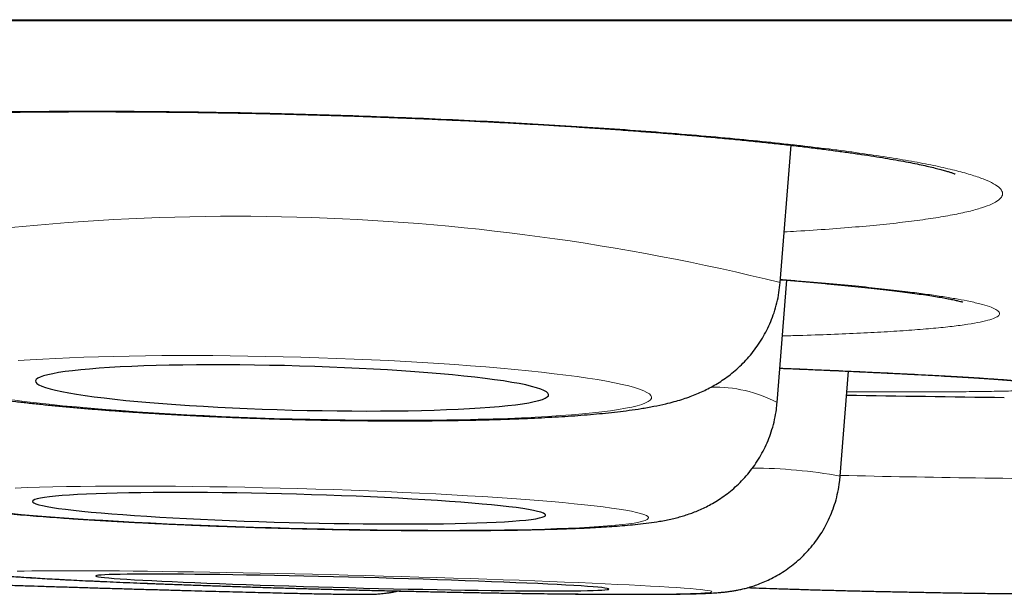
# Model space of a CAD drawing. Header units: millimetres. Extents: x 8 to 315, y 12 to 486.
# Tile 14 of 256: x 166.83 to 169.18, y 185.07 to 186.44. Entities that reach past the tile are written whole.
import ezdxf

# ---------------------------------------------------------------- set-up
doc = ezdxf.new("R2010")
doc.units = ezdxf.units.MM

msp = doc.modelspace()

# ---------------------------------------------------------------- linework, layer by layer
at = {"color": 252, "linetype": 'Continuous', "lineweight": 0}
msp.add_line((154.2591, 186.4406), (187.6547, 186.4406), dxfattribs=at)
at = {"color": 7, "linetype": 'Continuous', "lineweight": 30}
for p, q in [((154.2894, 186.4383), (187.6243, 186.4383)), ((168.6423, 185.8121), (168.6683, 186.1404)), ((168.6351, 185.5254), (168.6583, 185.8179)), ((168.7858, 185.3497), (168.8053, 185.6004))]:
    msp.add_line(p, q, dxfattribs=at)
at = {"color": 252, "linetype": 'Continuous', "lineweight": 0, "flags": 128}
for points in [[(167.4766, 185.4863), (167.5191, 185.4853), (167.5614, 185.4845), (167.6036, 185.4838), (167.6454, 185.4833), (167.6869, 185.483), (167.7278, 185.4829), (167.7681, 185.483), (167.8077, 185.4833), (167.8464, 185.4838), (167.8843, 185.4844), (167.9212, 185.4853), (167.957, 185.4863), (167.9916, 185.4875), (168.0249, 185.4889), (168.0569, 185.4904), (168.0875, 185.4922), (168.1166, 185.4941), (168.1441, 185.4961), (168.17, 185.4983), (168.1942, 185.5007), (168.2167, 185.5032), (168.2373, 185.5059), (168.2561, 185.5087), (168.2729, 185.5116), (168.2878, 185.5146), (168.3008, 185.5177), (168.3117, 185.521), (168.3205, 185.5243), (168.3273, 185.5278), (168.3321, 185.5313), (168.3347, 185.5349), (168.3352, 185.5385), (168.3336, 185.5422), (168.33, 185.546), (168.3242, 185.5497), (168.3164, 185.5535), (168.3065, 185.5574), (168.2946, 185.5612), (168.2806, 185.565), (168.2647, 185.5688), (168.2469, 185.5726), (168.2272, 185.5764), (168.2057, 185.5801), (168.1823, 185.5838), (168.1573, 185.5874), (168.1306, 185.591), (168.1023, 185.5944), (168.0724, 185.5978), (168.0411, 185.6011), (168.0084, 185.6043), (167.9744, 185.6074), (167.9392, 185.6104), (167.9029, 185.6133), (167.8655, 185.616), (167.8272, 185.6186), (167.788, 185.621), (167.748, 185.6233), (167.7074, 185.6255), (167.6662, 185.6275), (167.6245, 185.6293), (167.5825, 185.6309), (167.5403, 185.6324), (167.4978, 185.6337), (167.4554, 185.6349), (167.4129, 185.6358), (167.3707, 185.6366), (167.3287, 185.6371), (167.287, 185.6375), (167.2458, 185.6377), (167.2052, 185.6377), (167.1652, 185.6375), (167.1261, 185.6372), (167.0877, 185.6366), (167.0503, 185.6358), (167.014, 185.6349), (166.9788, 185.6338), (166.9448, 185.6325), (166.9121, 185.631), (166.8808, 185.6294), (166.8509, 185.6276), (166.8226, 185.6256)], [(166.8091, 185.5315), (166.8366, 185.5279), (166.8657, 185.5245), (166.8963, 185.5212), (166.9283, 185.5179), (166.9616, 185.5148), (166.9962, 185.5117), (167.032, 185.5088), (167.0689, 185.506), (167.1068, 185.5033), (167.1455, 185.5008), (167.1851, 185.4984), (167.2254, 185.4962), (167.2664, 185.4942), (167.3078, 185.4923), (167.3496, 185.4905), (167.3918, 185.4889), (167.4341, 185.4876), (167.4766, 185.4863)], [(167.4693, 185.2251), (167.5118, 185.2241), (167.5542, 185.2231), (167.5963, 185.2223), (167.6382, 185.2216), (167.6796, 185.221), (167.7205, 185.2205), (167.7608, 185.2202), (167.8004, 185.22), (167.8392, 185.2199), (167.877, 185.22), (167.9139, 185.2202), (167.9497, 185.2205), (167.9843, 185.2209), (168.0177, 185.2215), (168.0497, 185.2222), (168.0802, 185.223), (168.1093, 185.2239), (168.1369, 185.225), (168.1628, 185.2262), (168.187, 185.2275), (168.2094, 185.2289), (168.23, 185.2304), (168.2488, 185.232), (168.2657, 185.2337), (168.2806, 185.2355), (168.2935, 185.2374), (168.3044, 185.2394), (168.3133, 185.2415), (168.3201, 185.2436), (168.3248, 185.2458), (168.3274, 185.2481), (168.3279, 185.2504), (168.3264, 185.2528), (168.3227, 185.2553), (168.3169, 185.2578), (168.3091, 185.2603), (168.2992, 185.2628), (168.2873, 185.2654), (168.2734, 185.268), (168.2575, 185.2706), (168.2396, 185.2732), (168.2199, 185.2759), (168.1984, 185.2785), (168.1751, 185.281), (168.15, 185.2836), (168.1233, 185.2862), (168.095, 185.2887), (168.0651, 185.2911), (168.0338, 185.2936), (168.0011, 185.2959), (167.9671, 185.2983), (167.9319, 185.3005), (167.8956, 185.3027), (167.8582, 185.3048), (167.8199, 185.3068), (167.7807, 185.3088), (167.7407, 185.3107), (167.7001, 185.3124), (167.6589, 185.3141), (167.6173, 185.3157), (167.5753, 185.3172), (167.533, 185.3185), (167.4906, 185.3198), (167.4481, 185.3209), (167.4057, 185.3219), (167.3634, 185.3228), (167.3214, 185.3236), (167.2797, 185.3242), (167.2386, 185.3247), (167.1979, 185.3251), (167.158, 185.3254), (167.1188, 185.3255), (167.0804, 185.3255), (167.0431, 185.3254), (167.0067, 185.3252), (166.9715, 185.3248), (166.9375, 185.3243), (166.9048, 185.3236), (166.8735, 185.3229), (166.8437, 185.322), (166.8154, 185.321)], [(166.8018, 185.2606), (166.8293, 185.2581), (166.8584, 185.2556), (166.889, 185.2531), (166.921, 185.2507), (166.9544, 185.2484), (166.989, 185.2461), (167.0248, 185.2439), (167.0616, 185.2417), (167.0995, 185.2396), (167.1383, 185.2376), (167.1779, 185.2357), (167.2182, 185.2339), (167.2591, 185.2322), (167.3005, 185.2306), (167.3424, 185.229), (167.3845, 185.2276), (167.4269, 185.2263), (167.4693, 185.2251)], [(168.479, 185.0732), (168.478, 185.0741), (168.4748, 185.0751), (168.4696, 185.0761), (168.4623, 185.0771), (168.453, 185.0782), (168.4416, 185.0793), (168.4282, 185.0805), (168.4128, 185.0817), (168.3955, 185.0829), (168.3762, 185.0842), (168.3552, 185.0855), (168.3323, 185.0868), (168.3077, 185.0881), (168.2814, 185.0895), (168.2535, 185.0908), (168.224, 185.0922), (168.1931, 185.0936), (168.1608, 185.095), (168.1271, 185.0964), (168.0922, 185.0978), (168.0561, 185.0991), (168.019, 185.1005), (167.9809, 185.1019), (167.9419, 185.1032), (167.9022, 185.1045), (167.8617, 185.1058), (167.8207, 185.1071), (167.7791, 185.1083), (167.7372, 185.1095), (167.695, 185.1107), (167.6526, 185.1119), (167.6101, 185.113), (167.5677, 185.114), (167.5254, 185.115), (167.4833, 185.116), (167.4415, 185.1169), (167.4002, 185.1177), (167.3594, 185.1185), (167.3193, 185.1193), (167.2799, 185.12), (167.2413, 185.1206), (167.2037, 185.1211), (167.167, 185.1216), (167.1315, 185.1221), (167.0972, 185.1224), (167.0642, 185.1227), (167.0325, 185.123), (167.0023, 185.1231), (166.9735, 185.1232), (166.9464, 185.1233), (166.9209, 185.1232), (166.8971, 185.1231), (166.8751, 185.1229), (166.8549, 185.1227), (166.8366, 185.1224), (166.8202, 185.122)], [(166.8199, 185.1093), (166.8362, 185.1081), (166.8545, 185.1068), (166.8747, 185.1056), (166.8966, 185.1043), (166.9204, 185.1029), (166.9458, 185.1016), (166.9729, 185.1002), (167.0016, 185.0989), (167.0318, 185.0975), (167.0635, 185.0961), (167.0965, 185.0947), (167.1308, 185.0933), (167.1663, 185.0919), (167.2029, 185.0906), (167.2405, 185.0892), (167.2791, 185.0878), (167.3184, 185.0865), (167.3586, 185.0852), (167.3993, 185.0839), (167.4406, 185.0827), (167.4824, 185.0814), (167.5245, 185.0802), (167.5668, 185.0791), (167.6092, 185.078), (167.6517, 185.0769), (167.6941, 185.0759), (167.7363, 185.0749), (167.7783, 185.0739), (167.8198, 185.0731), (167.8609, 185.0722), (167.9013, 185.0715), (167.9411, 185.0707), (167.9801, 185.0701), (168.0182, 185.0695), (168.0554, 185.069), (168.0915, 185.0685), (168.1264, 185.0681), (168.1601, 185.0678), (168.1924, 185.0675), (168.2234, 185.0673), (168.2529, 185.0672), (168.2808, 185.0671), (168.3072, 185.0671), (168.3318, 185.0672), (168.3547, 185.0673), (168.3758, 185.0676), (168.3951, 185.0678), (168.4124, 185.0682), (168.4279, 185.0686), (168.4413, 185.0691), (168.4527, 185.0696), (168.4621, 185.0702), (168.4695, 185.0709), (168.4748, 185.0716), (168.4779, 185.0724), (168.479, 185.0732)]]:
    msp.add_lwpolyline(points, dxfattribs=at)
at = {"color": 7, "linetype": 'Continuous', "lineweight": 30, "flags": 128}
for points in [[(167.4766, 185.5075), (167.5126, 185.5067), (167.5484, 185.506), (167.584, 185.5055), (167.6192, 185.5052), (167.6539, 185.5051), (167.688, 185.5052), (167.7214, 185.5054), (167.754, 185.5059), (167.7856, 185.5066), (167.8161, 185.5074), (167.8454, 185.5084), (167.8735, 185.5096), (167.9002, 185.511), (167.9255, 185.5125), (167.9492, 185.5142), (167.9712, 185.5161), (167.9916, 185.5181), (168.0102, 185.5203), (168.027, 185.5226), (168.0418, 185.525), (168.0547, 185.5275), (168.0656, 185.5302), (168.0745, 185.533), (168.0814, 185.5358), (168.0861, 185.5388), (168.0887, 185.5418), (168.0893, 185.5449), (168.0877, 185.548), (168.084, 185.5512), (168.0782, 185.5544), (168.0703, 185.5577), (168.0604, 185.5609), (168.0485, 185.5641), (168.0346, 185.5674), (168.0188, 185.5706), (168.0011, 185.5737), (167.9816, 185.5769), (167.9604, 185.5799), (167.9375, 185.5829), (167.913, 185.5858), (167.887, 185.5887), (167.8596, 185.5914), (167.8309, 185.594), (167.801, 185.5965), (167.7699, 185.5989), (167.7378, 185.6012), (167.7048, 185.6033), (167.6711, 185.6052), (167.6366, 185.6071), (167.6016, 185.6087), (167.5662, 185.6102), (167.5305, 185.6115), (167.4946, 185.6126), (167.4586, 185.6136), (167.4227, 185.6143), (167.387, 185.6149), (167.3516, 185.6153), (167.3166, 185.6155), (167.2821, 185.6155), (167.2484, 185.6154), (167.2154, 185.615), (167.1833, 185.6144), (167.1522, 185.6137), (167.1223, 185.6128), (167.0936, 185.6117), (167.0662, 185.6104), (167.0402, 185.6089), (167.0157, 185.6073), (166.9928, 185.6055), (166.9716, 185.6036), (166.9521, 185.6015), (166.9344, 185.5993), (166.9186, 185.5969), (166.9047, 185.5944), (166.8928, 185.5918), (166.8829, 185.5891), (166.875, 185.5863), (166.8692, 185.5834), (166.8655, 185.5804), (166.8639, 185.5773), (166.8645, 185.5742), (166.8671, 185.571), (166.8718, 185.5678), (166.8787, 185.5646), (166.8876, 185.5614), (166.8985, 185.5581), (166.9114, 185.5549), (166.9262, 185.5517), (166.943, 185.5485), (166.9616, 185.5454), (166.982, 185.5423), (167.004, 185.5392), (167.0277, 185.5363), (167.053, 185.5334), (167.0797, 185.5306), (167.1078, 185.5279), (167.1371, 185.5254), (167.1676, 185.5229), (167.1992, 185.5206), (167.2318, 185.5184), (167.2652, 185.5164), (167.2993, 185.5145), (167.334, 185.5128), (167.3692, 185.5112), (167.4048, 185.5098), (167.4406, 185.5086), (167.4766, 185.5075)], [(167.4693, 185.2388), (167.5053, 185.2379), (167.5411, 185.2371), (167.5767, 185.2364), (167.6119, 185.2359), (167.6467, 185.2355), (167.6808, 185.2352), (167.7142, 185.2351), (167.7467, 185.2351), (167.7783, 185.2352), (167.8088, 185.2354), (167.8382, 185.2358), (167.8662, 185.2363), (167.8929, 185.2369), (167.9182, 185.2377), (167.9419, 185.2385), (167.964, 185.2395), (167.9843, 185.2406), (168.0029, 185.2418), (168.0197, 185.2431), (168.0345, 185.2446), (168.0475, 185.2461), (168.0584, 185.2477), (168.0673, 185.2494), (168.0741, 185.2512), (168.0788, 185.253), (168.0815, 185.2549), (168.082, 185.2569), (168.0804, 185.2589), (168.0767, 185.261), (168.0709, 185.2632), (168.0631, 185.2653), (168.0532, 185.2675), (168.0413, 185.2697), (168.0274, 185.2719), (168.0115, 185.2741), (167.9939, 185.2763), (167.9744, 185.2785), (167.9531, 185.2807), (167.9302, 185.2828), (167.9058, 185.2849), (167.8798, 185.287), (167.8524, 185.289), (167.8236, 185.291), (167.7937, 185.2929), (167.7626, 185.2947), (167.7305, 185.2965), (167.6976, 185.2982), (167.6638, 185.2998), (167.6294, 185.3013), (167.5944, 185.3027), (167.559, 185.3039), (167.5232, 185.3051), (167.4873, 185.3062), (167.4513, 185.3072), (167.4154, 185.308), (167.3797, 185.3087), (167.3443, 185.3093), (167.3093, 185.3098), (167.2749, 185.3101), (167.2411, 185.3103), (167.2081, 185.3104), (167.176, 185.3104), (167.145, 185.3102), (167.115, 185.3099), (167.0863, 185.3095), (167.0589, 185.3089), (167.0329, 185.3082), (167.0084, 185.3074), (166.9855, 185.3065), (166.9643, 185.3054), (166.9448, 185.3043), (166.9271, 185.303), (166.9113, 185.3016), (166.8974, 185.3002), (166.8855, 185.2986), (166.8756, 185.2969), (166.8677, 185.2952), (166.8619, 185.2934), (166.8583, 185.2915), (166.8567, 185.2896), (166.8572, 185.2876), (166.8598, 185.2855), (166.8646, 185.2834), (166.8714, 185.2812), (166.8803, 185.2791), (166.8912, 185.2769), (166.9041, 185.2747), (166.919, 185.2725), (166.9357, 185.2703), (166.9543, 185.2681), (166.9747, 185.2659), (166.9968, 185.2637), (167.0205, 185.2616), (167.0457, 185.2595), (167.0724, 185.2574), (167.1005, 185.2554), (167.1299, 185.2535), (167.1604, 185.2516), (167.192, 185.2498), (167.2245, 185.2481), (167.2579, 185.2465), (167.292, 185.2449), (167.3267, 185.2435), (167.3619, 185.2422), (167.3975, 185.2409), (167.4334, 185.2398), (167.4693, 185.2388)], [(168.233, 185.0795), (168.232, 185.0803), (168.2289, 185.0811), (168.2236, 185.0819), (168.2163, 185.0829), (168.2069, 185.0838), (168.1955, 185.0848), (168.1821, 185.0858), (168.1668, 185.0869), (168.1496, 185.088), (168.1306, 185.0891), (168.1098, 185.0902), (168.0873, 185.0913), (168.0632, 185.0925), (168.0376, 185.0937), (168.0106, 185.0948), (167.9822, 185.096), (167.9525, 185.0972), (167.9217, 185.0984), (167.8899, 185.0995), (167.8572, 185.1007), (167.8236, 185.1018), (167.7893, 185.1029), (167.7544, 185.1039), (167.7191, 185.105), (167.6835, 185.106), (167.6476, 185.107), (167.6116, 185.1079), (167.5757, 185.1088), (167.5399, 185.1096), (167.5044, 185.1104), (167.4693, 185.1112), (167.4347, 185.1118), (167.4007, 185.1125), (167.3675, 185.113), (167.3352, 185.1135), (167.3039, 185.114), (167.2736, 185.1143), (167.2446, 185.1147), (167.2168, 185.1149), (167.1904, 185.1151), (167.1656, 185.1152), (167.1422, 185.1152), (167.1206, 185.1152), (167.1006, 185.1151), (167.0825, 185.1149), (167.0662, 185.1147), (167.0518, 185.1144), (167.0393, 185.114), (167.0289, 185.1136), (167.0205, 185.1131), (167.0142, 185.1125), (167.01, 185.1119), (167.0078, 185.1112), (167.0078, 185.1105), (167.0099, 185.1097), (167.0141, 185.1089), (167.0204, 185.108), (167.0287, 185.107), (167.0391, 185.1061), (167.0515, 185.1051), (167.0659, 185.104), (167.0822, 185.103), (167.1003, 185.1019), (167.1202, 185.1007), (167.1418, 185.0996), (167.1651, 185.0985), (167.19, 185.0973), (167.2163, 185.0961), (167.2441, 185.0949), (167.2731, 185.0938), (167.3033, 185.0926), (167.3346, 185.0914), (167.367, 185.0903), (167.4001, 185.0892), (167.4341, 185.088), (167.4687, 185.087), (167.5038, 185.0859), (167.5393, 185.0849), (167.575, 185.0839), (167.611, 185.0829), (167.647, 185.082), (167.6828, 185.0812), (167.7185, 185.0803), (167.7538, 185.0796), (167.7887, 185.0789), (167.823, 185.0782), (167.8566, 185.0776), (167.8893, 185.0771), (167.9212, 185.0766), (167.952, 185.0762), (167.9817, 185.0759), (168.0101, 185.0756), (168.0371, 185.0754), (168.0628, 185.0752), (168.0869, 185.0752), (168.1094, 185.0752), (168.1302, 185.0752), (168.1493, 185.0754), (168.1665, 185.0756), (168.1819, 185.0758), (168.1953, 185.0762), (168.2067, 185.0766), (168.2161, 185.077), (168.2235, 185.0776), (168.2288, 185.0782), (168.232, 185.0788), (168.233, 185.0795)]]:
    msp.add_lwpolyline(points, dxfattribs=at)
at = {"color": 252, "linetype": 'Continuous', "lineweight": 0}
for centre, radius, start, end in [((167.3435, 180.5695), 5.4012, 76.0861, 100.8586), ((168.4865, 185.2449), 0.3173, 62.0903, 91.5945), ((168.5747, 184.1826), 1.186, 79.7492, 89.9162), ((169.6459, 223.3608), 38.0194, 268.70386, 269.19127), ((169.5976, 217.6414), 32.2998, 269.13363, 270.36463)]:
    msp.add_arc(centre, radius, start, end, dxfattribs=at)
at = {"color": 7, "linetype": 'Continuous', "lineweight": 30}
msp.add_arc((170.9569, 315.5254), 130, 269.049736, 269.215851, dxfattribs=at)
at = {"color": 252, "linetype": 'Continuous', "lineweight": 0}
for points, knots in [([(168.1436, 186.1864), (168.1085, 186.1885), (168.0382, 186.1928), (167.9293, 186.1985), (167.8185, 186.2037), (167.7063, 186.2083), (167.5933, 186.2123), (167.4798, 186.2155), (167.3662, 186.2182), (167.253, 186.2201), (167.141, 186.2214), (167.0308, 186.222), (166.9227, 186.2218), (166.817, 186.221), (166.7143, 186.2195), (166.6151, 186.2173), (166.5201, 186.2145), (166.4296, 186.211), (166.3437, 186.2068), (166.263, 186.202), (166.1879, 186.1966), (166.1187, 186.1906), (166.056, 186.1841), (165.9997, 186.1771), (165.9501, 186.1695), (165.9074, 186.1615), (165.872, 186.1532), (165.8442, 186.1444), (165.8238, 186.1352), (165.8108, 186.1258), (165.8055, 186.1161), (165.8078, 186.1062), (165.8179, 186.0962), (165.8356, 186.086), (165.8609, 186.0757), (165.8934, 186.0654), (165.9331, 186.0552), (165.9801, 186.045), (166.0341, 186.0349), (166.0946, 186.0249), (166.1613, 186.0152), (166.2344, 186.0057), (166.2886, 185.9992), (166.3197, 185.9959), (166.3228, 185.9956)], [0, 0, 0, 0, 0.02427, 0.048622, 0.073003, 0.097356, 0.121625, 0.145895, 0.170248, 0.194629, 0.218981, 0.243251, 0.267521, 0.291873, 0.316254, 0.340607, 0.364876, 0.389146, 0.413499, 0.437879, 0.462232, 0.486502, 0.510771, 0.535124, 0.559505, 0.583858, 0.608127, 0.632397, 0.65675, 0.68113, 0.705483, 0.729753, 0.754022, 0.778375, 0.802756, 0.827108, 0.851378, 0.875648, 0.9, 0.924381, 0.948734, 0.973004, 0.997273, 1, 1, 1, 1]), ([(168.6519, 185.9333), (168.6618, 185.9338), (168.6996, 185.9358), (168.7598, 185.94), (168.8319, 185.9457), (168.8976, 185.952), (168.9569, 185.9588), (169.0093, 185.9661), (169.0549, 185.9739), (169.0935, 185.9821), (169.1248, 185.9908), (169.1487, 185.9997), (169.1648, 186.009), (169.1734, 186.0186), (169.1743, 186.0284), (169.1677, 186.0384), (169.1535, 186.0485), (169.1315, 186.0588), (169.1021, 186.069), (169.0653, 186.0793), (169.0215, 186.0896), (168.9708, 186.0997), (168.9132, 186.1097), (168.8491, 186.1195), (168.7787, 186.1292), (168.7026, 186.1385), (168.6212, 186.1475), (168.5345, 186.1561), (168.4429, 186.1644), (168.3468, 186.1722), (168.2473, 186.1796), (168.1781, 186.1841), (168.1436, 186.1864)], [0, 0, 0, 0, 0.012167, 0.046267, 0.080407, 0.114507, 0.148491, 0.182475, 0.216575, 0.250715, 0.284815, 0.318799, 0.352783, 0.386883, 0.421023, 0.455123, 0.489107, 0.523091, 0.557191, 0.591331, 0.625431, 0.659415, 0.693399, 0.727499, 0.761638, 0.795739, 0.829723, 0.863701, 0.897795, 0.931928, 0.966022, 1, 1, 1, 1]), ([(168.9474, 185.7902), (168.9293, 185.7924), (168.893, 185.7967), (168.8302, 185.8034), (168.7603, 185.81), (168.6973, 185.8156), (168.6562, 185.8188), (168.6429, 185.8199)], [0, 0, 0, 0, 0.215611, 0.431222, 0.66005, 0.889659, 1, 1, 1, 1]), ([(168.6477, 185.6846), (168.6609, 185.685), (168.7016, 185.686), (168.7642, 185.6882), (168.8351, 185.6912), (168.8997, 185.6947), (168.958, 185.6986), (169.0097, 185.7028), (169.0543, 185.7074), (169.0916, 185.7124), (169.1216, 185.7177), (169.1443, 185.7233), (169.1595, 185.7291), (169.167, 185.7352), (169.1667, 185.7415), (169.1588, 185.748), (169.1433, 185.7547), (169.1203, 185.7615), (169.0921, 185.7679), (169.0605, 185.7738), (169.0272, 185.7793), (168.99, 185.7847), (168.9616, 185.7884), (168.9474, 185.7902)], [0, 0, 0, 0, 0.024355, 0.075272, 0.126188, 0.177279, 0.228428, 0.279519, 0.330435, 0.381352, 0.432442, 0.483592, 0.534682, 0.585599, 0.636515, 0.687605, 0.738755, 0.789845, 0.840762, 0.880544, 0.920381, 0.960218, 1, 1, 1, 1]), ([(169.1181, 185.5841), (169.1008, 185.5852), (169.0661, 185.5873), (169.0055, 185.5907), (168.938, 185.5943), (168.863, 185.5979), (168.7823, 185.6016), (168.7085, 185.6048), (168.6598, 185.6068), (168.6416, 185.6076)], [0, 0, 0, 0, 0.144997, 0.289994, 0.443909, 0.598349, 0.752967, 0.907407, 1, 1, 1, 1]), ([(168.8015, 185.5513), (168.8035, 185.5512), (168.8335, 185.551), (168.8867, 185.5508), (168.96, 185.5507), (169.0269, 185.5509), (169.0876, 185.5513), (169.1418, 185.552), (169.189, 185.5529), (169.229, 185.554), (169.2617, 185.5554), (169.2872, 185.557), (169.3052, 185.5588), (169.3156, 185.5609), (169.3181, 185.5631), (169.313, 185.5656), (169.3003, 185.5682), (169.2801, 185.571), (169.2545, 185.5738), (169.2252, 185.5764), (169.194, 185.5789), (169.1587, 185.5814), (169.1317, 185.5832), (169.1181, 185.5841)], [0, 0, 0, 0, 0.003727, 0.055719, 0.107711, 0.15988, 0.21211, 0.26428, 0.316272, 0.368264, 0.420434, 0.472664, 0.524834, 0.576826, 0.628818, 0.680988, 0.733218, 0.785387, 0.837379, 0.878006, 0.91869, 0.959373, 1, 1, 1, 1])]:
    msp.add_open_spline(points, degree=3, knots=knots, dxfattribs=at)
at = {"color": 7, "linetype": 'Continuous', "lineweight": 30}
for points, knots in [([(165.9224, 186.1557), (165.9224, 186.1557), (165.9223, 186.1557), (165.9241, 186.1563), (165.9276, 186.1574), (165.933, 186.159), (165.9404, 186.1609), (165.9498, 186.1631), (165.9614, 186.1656), (165.9751, 186.1683), (165.9909, 186.1711), (166.0087, 186.174), (166.0285, 186.1769), (166.0504, 186.1799), (166.0743, 186.1828), (166.1003, 186.1858), (166.1281, 186.1887), (166.1579, 186.1915), (166.1893, 186.1943), (166.2225, 186.1969), (166.2571, 186.1995), (166.2932, 186.2019), (166.3307, 186.2042), (166.3695, 186.2063), (166.4096, 186.2084), (166.4512, 186.2102), (166.4942, 186.212), (166.5386, 186.2136), (166.5842, 186.215), (166.631, 186.2163), (166.6788, 186.2175), (166.7276, 186.2184), (166.777, 186.2193), (166.8272, 186.2199), (166.878, 186.2204), (166.9295, 186.2207), (166.9818, 186.2208), (167.035, 186.2208), (167.0888, 186.2206), (167.1429, 186.2203), (167.1971, 186.2197), (167.2517, 186.2191), (167.3066, 186.2182), (167.3619, 186.2172), (167.4173, 186.216), (167.473, 186.2147), (167.5286, 186.2131), (167.5841, 186.2115), (167.6396, 186.2097), (167.6949, 186.2077), (167.75, 186.2055), (167.8046, 186.2033), (167.8588, 186.2008), (167.9126, 186.1983), (167.966, 186.1956), (168.0189, 186.1927), (168.0702, 186.1898), (168.1089, 186.1874), (168.1392, 186.1855), (168.1701, 186.1835), (168.2124, 186.1807), (168.2615, 186.1773), (168.3098, 186.1737), (168.357, 186.1701), (168.4034, 186.1663), (168.4488, 186.1624), (168.493, 186.1584), (168.5361, 186.1544), (168.578, 186.1502), (168.6185, 186.146), (168.6574, 186.1417), (168.6949, 186.1374), (168.7308, 186.133), (168.7653, 186.1286), (168.7981, 186.1242), (168.8294, 186.1197), (168.859, 186.1153), (168.8868, 186.1108), (168.9128, 186.1064), (168.9369, 186.1021), (168.9591, 186.0978), (168.9792, 186.0937), (168.9971, 186.0897), (169.0126, 186.086), (169.026, 186.0826), (169.0372, 186.0794), (169.0463, 186.0767), (169.0529, 186.0745), (169.0572, 186.0728), (169.0595, 186.0719), (169.0604, 186.0715), (169.0602, 186.0716), (169.0602, 186.0716)], [0, 0, 0, 0, 0.003844, 0.011387, 0.019045, 0.027309, 0.036135, 0.045483, 0.055292, 0.065485, 0.075988, 0.086645, 0.09744, 0.108516, 0.119825, 0.131327, 0.142983, 0.154761, 0.166627, 0.178554, 0.190515, 0.202485, 0.214437, 0.226366, 0.238306, 0.250344, 0.262463, 0.274646, 0.286875, 0.299134, 0.311405, 0.323668, 0.335905, 0.348102, 0.360249, 0.372391, 0.384599, 0.396887, 0.409204, 0.421488, 0.433685, 0.445845, 0.458107, 0.470355, 0.482609, 0.494884, 0.507196, 0.519445, 0.531699, 0.543996, 0.556295, 0.568548, 0.580727, 0.592961, 0.605227, 0.61748, 0.629742, 0.641355, 0.645027, 0.651502, 0.663723, 0.675899, 0.688057, 0.700217, 0.712395, 0.724616, 0.736771, 0.748964, 0.761171, 0.773336, 0.785417, 0.797374, 0.809415, 0.821366, 0.833272, 0.845148, 0.857005, 0.868857, 0.880429, 0.892091, 0.903629, 0.914961, 0.926005, 0.93668, 0.947148, 0.957463, 0.96745, 0.977036, 0.985167, 0.992819, 0.999983, 1, 1, 1, 1]), ([(166.3262, 185.8738), (166.3263, 185.8684), (166.3267, 185.855), (166.3294, 185.8341), (166.3338, 185.8112), (166.34, 185.7889), (166.3477, 185.7675), (166.3568, 185.747), (166.3672, 185.7275), (166.3788, 185.7091), (166.3913, 185.692), (166.4046, 185.6761), (166.4184, 185.6615), (166.4327, 185.6483), (166.4471, 185.6364), (166.4616, 185.6258), (166.476, 185.6163), (166.4903, 185.6078), (166.5047, 185.6002), (166.5191, 185.5934), (166.534, 185.587), (166.5496, 185.5809), (166.5667, 185.575), (166.5865, 185.569), (166.611, 185.5624), (166.6387, 185.556), (166.6681, 185.55), (166.6961, 185.545), (166.7246, 185.5404), (166.7541, 185.536), (166.7849, 185.5318), (166.8163, 185.5279), (166.8484, 185.5242), (166.8813, 185.5207), (166.915, 185.5173), (166.9496, 185.5141), (166.9851, 185.511), (167.0213, 185.5081), (167.0583, 185.5053), (167.0961, 185.5027), (167.1345, 185.5002), (167.1735, 185.4978), (167.213, 185.4956), (167.2531, 185.4936), (167.2935, 185.4917), (167.3343, 185.49), (167.3753, 185.4884), (167.4166, 185.487), (167.4504, 185.4859), (167.4704, 185.4854), (167.4766, 185.4852)], [0, 0, 0, 0, 0.010209, 0.024931, 0.0395, 0.053924, 0.06821, 0.082361, 0.096375, 0.110247, 0.12397, 0.137533, 0.150925, 0.164147, 0.177225, 0.19022, 0.203246, 0.216421, 0.229952, 0.244115, 0.259267, 0.275892, 0.294696, 0.316811, 0.34432, 0.381102, 0.413044, 0.442359, 0.470102, 0.499337, 0.527435, 0.554771, 0.581578, 0.608001, 0.634136, 0.660048, 0.685785, 0.711382, 0.736866, 0.762258, 0.787575, 0.812831, 0.838035, 0.863199, 0.888329, 0.913433, 0.938517, 0.963586, 0.988646, 1, 1, 1, 1]), ([(168.6428, 185.8191), (168.6494, 185.8186), (168.669, 185.817), (168.7003, 185.8144), (168.7369, 185.8112), (168.7718, 185.8079), (168.8052, 185.8047), (168.8369, 185.8014), (168.8671, 185.7982), (168.8955, 185.795), (168.922, 185.7918), (168.9467, 185.7887), (168.9694, 185.7856), (168.9903, 185.7826), (169.0091, 185.7797), (169.0258, 185.7769), (169.0401, 185.7743), (169.0507, 185.7723), (169.0597, 185.7704), (169.0669, 185.7688), (169.0729, 185.7673), (169.0768, 185.7662), (169.0789, 185.7656), (169.079, 185.7656), (169.079, 185.7655)], [0, 0, 0, 0, 0.026578, 0.080105, 0.133666, 0.187302, 0.240327, 0.29348, 0.34658, 0.399377, 0.451644, 0.503165, 0.554741, 0.605719, 0.656004, 0.705528, 0.754183, 0.798174, 0.826441, 0.870549, 0.908226, 0.943531, 0.97635, 1, 1, 1, 1]), ([(167.4766, 185.4852), (167.4839, 185.485), (167.5049, 185.4845), (167.5397, 185.4837), (167.5809, 185.483), (167.6219, 185.4824), (167.6626, 185.482), (167.703, 185.4817), (167.7429, 185.4817), (167.7824, 185.4818), (167.8213, 185.4821), (167.8595, 185.4826), (167.8971, 185.4832), (167.9339, 185.484), (167.9699, 185.485), (168.005, 185.4862), (168.0393, 185.4876), (168.0726, 185.4892), (168.105, 185.4909), (168.1365, 185.4929), (168.167, 185.4951), (168.1967, 185.4975), (168.2257, 185.5002), (168.2541, 185.5033), (168.2824, 185.5068), (168.3114, 185.5111), (168.3402, 185.5161), (168.3662, 185.5216), (168.3883, 185.5271), (168.4065, 185.5324), (168.4232, 185.538), (168.439, 185.544), (168.4544, 185.5506), (168.4696, 185.558), (168.4849, 185.5663), (168.5003, 185.5758), (168.5157, 185.5864), (168.5311, 185.5985), (168.5462, 185.6119), (168.5609, 185.6267), (168.5749, 185.6428), (168.588, 185.6603), (168.6, 185.6788), (168.6107, 185.6984), (168.6201, 185.7188), (168.6282, 185.7407), (168.6349, 185.7638), (168.6398, 185.7879), (168.6415, 185.8041), (168.6423, 185.812)], [0, 0, 0, 0, 0.013217, 0.038334, 0.063456, 0.088586, 0.11373, 0.138893, 0.164081, 0.1893, 0.214558, 0.239863, 0.265226, 0.290658, 0.316175, 0.341793, 0.367536, 0.393433, 0.419521, 0.445852, 0.472495, 0.499549, 0.527161, 0.555559, 0.585125, 0.616564, 0.651351, 0.684367, 0.707175, 0.726838, 0.744114, 0.75975, 0.774302, 0.788181, 0.801698, 0.815083, 0.828471, 0.841953, 0.855589, 0.869384, 0.883315, 0.897346, 0.911445, 0.925585, 0.939749, 0.953925, 0.969558, 0.98503, 1, 1, 1, 1]), ([(168.6416, 185.6074), (168.6444, 185.6073), (168.6623, 185.6066), (168.6939, 185.6053), (168.7364, 185.6035), (168.7775, 185.6016), (168.8174, 185.5998), (168.856, 185.598), (168.8933, 185.5962), (168.9291, 185.5945), (168.9635, 185.5927), (168.9963, 185.591), (169.0275, 185.5892), (169.0571, 185.5875), (169.0851, 185.5859), (169.1112, 185.5842), (169.1355, 185.5826), (169.1581, 185.5811), (169.1789, 185.5796), (169.1977, 185.5781), (169.2145, 185.5767), (169.2265, 185.5756), (169.2354, 185.5748), (169.2434, 185.574), (169.2519, 185.5731), (169.2595, 185.5722), (169.2648, 185.5715), (169.2681, 185.571), (169.2696, 185.5708), (169.2694, 185.5708), (169.2694, 185.5708)], [0, 0, 0, 0, 0.007996, 0.050233, 0.092111, 0.133991, 0.176098, 0.21814, 0.260188, 0.302291, 0.344494, 0.386342, 0.428262, 0.470235, 0.512069, 0.553607, 0.594727, 0.636126, 0.677177, 0.717895, 0.758253, 0.79818, 0.814642, 0.836849, 0.874508, 0.907119, 0.937559, 0.965438, 0.990483, 1, 1, 1, 1]), ([(166.319, 185.5872), (166.3191, 185.5829), (166.3193, 185.5707), (166.3216, 185.551), (166.3258, 185.5281), (166.3318, 185.506), (166.3392, 185.4846), (166.3482, 185.4641), (166.3584, 185.4445), (166.3698, 185.4261), (166.3823, 185.4088), (166.3956, 185.3928), (166.4096, 185.3782), (166.424, 185.3649), (166.4386, 185.3531), (166.4531, 185.3427), (166.4673, 185.3336), (166.481, 185.3257), (166.4943, 185.319), (166.5072, 185.3131), (166.5197, 185.308), (166.532, 185.3034), (166.5445, 185.2993), (166.5575, 185.2954), (166.5716, 185.2917), (166.5881, 185.2878), (166.6099, 185.2834), (166.6345, 185.2791), (166.661, 185.2751), (166.6863, 185.2717), (166.7126, 185.2685), (166.7402, 185.2655), (166.7684, 185.2626), (166.7973, 185.2598), (166.8272, 185.2572), (166.8581, 185.2547), (166.8899, 185.2522), (166.9228, 185.2498), (166.9566, 185.2475), (166.9914, 185.2452), (167.027, 185.2431), (167.0635, 185.241), (167.1007, 185.239), (167.1386, 185.2371), (167.1772, 185.2352), (167.2163, 185.2335), (167.2559, 185.2318), (167.296, 185.2302), (167.3364, 185.2288), (167.377, 185.2274), (167.4178, 185.2261), (167.4486, 185.2252), (167.4658, 185.2248), (167.4693, 185.2247)], [0, 0, 0, 0, 0.007868, 0.022141, 0.036251, 0.050205, 0.064006, 0.077653, 0.091143, 0.10447, 0.11762, 0.130573, 0.143299, 0.155758, 0.167908, 0.179725, 0.19122, 0.202465, 0.213597, 0.224813, 0.236294, 0.248343, 0.261338, 0.27578, 0.292401, 0.312427, 0.338374, 0.376988, 0.407011, 0.434838, 0.464258, 0.492112, 0.519028, 0.545345, 0.571251, 0.596861, 0.622249, 0.647467, 0.672552, 0.697531, 0.722426, 0.747251, 0.77202, 0.796743, 0.821427, 0.846081, 0.870708, 0.895316, 0.919907, 0.944486, 0.969056, 0.993621, 1, 1, 1, 1]), ([(167.4693, 185.2247), (167.4765, 185.2245), (167.4973, 185.2239), (167.5318, 185.2231), (167.5725, 185.2222), (167.6131, 185.2215), (167.6533, 185.2208), (167.6932, 185.2203), (167.7327, 185.2199), (167.7716, 185.2196), (167.81, 185.2194), (167.8477, 185.2193), (167.8846, 185.2194), (167.9207, 185.2196), (167.956, 185.2199), (167.9904, 185.2203), (168.0238, 185.2208), (168.0561, 185.2215), (168.0875, 185.2223), (168.1177, 185.2232), (168.1469, 185.2242), (168.1749, 185.2254), (168.202, 185.2268), (168.2281, 185.2283), (168.2534, 185.2301), (168.2782, 185.2321), (168.3033, 185.2345), (168.3284, 185.2375), (168.3505, 185.2408), (168.3691, 185.2442), (168.3839, 185.2473), (168.3977, 185.2507), (168.4111, 185.2545), (168.4243, 185.2588), (168.4378, 185.2637), (168.4517, 185.2695), (168.466, 185.2762), (168.4809, 185.2842), (168.4963, 185.2935), (168.5119, 185.3043), (168.5276, 185.3166), (168.543, 185.3305), (168.5579, 185.3458), (168.5719, 185.3624), (168.5848, 185.3803), (168.5965, 185.3991), (168.6068, 185.4189), (168.6157, 185.4395), (168.6233, 185.4615), (168.6293, 185.4847), (168.6333, 185.5063), (168.6344, 185.5199), (168.6348, 185.5253)], [0, 0, 0, 0, 0.012944, 0.037544, 0.062148, 0.086757, 0.111375, 0.136005, 0.160651, 0.185316, 0.210007, 0.234728, 0.259485, 0.284286, 0.30914, 0.33406, 0.359057, 0.384152, 0.409366, 0.434731, 0.460288, 0.486096, 0.512237, 0.538837, 0.566097, 0.594362, 0.624298, 0.657442, 0.689916, 0.709765, 0.727008, 0.741992, 0.755413, 0.767824, 0.779654, 0.791246, 0.802823, 0.81456, 0.826612, 0.839044, 0.851844, 0.864946, 0.878269, 0.891742, 0.905312, 0.918943, 0.932614, 0.946309, 0.960019, 0.97513, 0.990074, 1, 1, 1, 1]), ([(166.4842, 185.3243), (166.4854, 185.3203), (166.4889, 185.3092), (166.4964, 185.2917), (166.5062, 185.272), (166.5175, 185.2533), (166.5298, 185.2357), (166.5431, 185.2193), (166.5573, 185.2042), (166.5722, 185.1903), (166.5875, 185.1778), (166.6031, 185.1667), (166.6186, 185.157), (166.6337, 185.1488), (166.648, 185.142), (166.6612, 185.1365), (166.6732, 185.1321), (166.6841, 185.1286), (166.6941, 185.1257), (166.7032, 185.1234), (166.7118, 185.1215), (166.72, 185.1198), (166.7283, 185.1184), (166.7369, 185.117), (166.7468, 185.1156), (166.7599, 185.1141), (166.7754, 185.1125), (166.7934, 185.1109), (166.8115, 185.1095), (166.8307, 185.1081), (166.8514, 185.1067), (166.8738, 185.1053), (166.8974, 185.104), (166.9222, 185.1026), (166.9482, 185.1013), (166.9756, 185.0999), (167.0042, 185.0986), (167.034, 185.0972), (167.065, 185.0959), (167.0972, 185.0946), (167.1304, 185.0932), (167.1646, 185.0919), (167.1997, 185.0906), (167.2357, 185.0893), (167.2725, 185.088), (167.3101, 185.0867), (167.3483, 185.0855), (167.387, 185.0842), (167.4263, 185.083), (167.4659, 185.0818), (167.5059, 185.0807), (167.5461, 185.0796), (167.5865, 185.0785), (167.6269, 185.0774), (167.6673, 185.0764), (167.7076, 185.0755), (167.7478, 185.0745), (167.7877, 185.0737), (167.8272, 185.0728), (167.8662, 185.072), (167.9048, 185.0713), (167.9428, 185.0706), (167.9801, 185.07), (168.0166, 185.0694), (168.0523, 185.0689), (168.0871, 185.0685), (168.1209, 185.0681), (168.1537, 185.0677), (168.1854, 185.0674), (168.2159, 185.0672), (168.2453, 185.0671), (168.2733, 185.067), (168.3001, 185.0669), (168.3255, 185.067), (168.3496, 185.0671), (168.3723, 185.0672), (168.3937, 185.0675), (168.4139, 185.0678), (168.4329, 185.0682), (168.4511, 185.0687), (168.4693, 185.0695), (168.4852, 185.0703), (168.4987, 185.0714), (168.5089, 185.0724), (168.5177, 185.0734), (168.5266, 185.0747), (168.5357, 185.0762), (168.5454, 185.0781), (168.5559, 185.0804), (168.5674, 185.0835), (168.5802, 185.0874), (168.5943, 185.0925), (168.6098, 185.099), (168.6264, 185.1071), (168.6436, 185.1168), (168.6608, 185.1283), (168.6777, 185.1413), (168.694, 185.1557), (168.7093, 185.1714), (168.7235, 185.1883), (168.7365, 185.2064), (168.7482, 185.2254), (168.7584, 185.2453), (168.7672, 185.2659), (168.7747, 185.2879), (168.7805, 185.3111), (168.7842, 185.332), (168.7852, 185.3449), (168.7856, 185.3497)], [0, 0, 0, 0, 0.003758, 0.010496, 0.017151, 0.02372, 0.030201, 0.036587, 0.042869, 0.049036, 0.055066, 0.060927, 0.066574, 0.071943, 0.076973, 0.08164, 0.085983, 0.090099, 0.09412, 0.098198, 0.102452, 0.107073, 0.112297, 0.118448, 0.126052, 0.136173, 0.152141, 0.16643, 0.179758, 0.192475, 0.205906, 0.218932, 0.23171, 0.244328, 0.256837, 0.269267, 0.28164, 0.293968, 0.306262, 0.31853, 0.330776, 0.343005, 0.355219, 0.367422, 0.379616, 0.391802, 0.403981, 0.416155, 0.428325, 0.440491, 0.452655, 0.464816, 0.476977, 0.489136, 0.501296, 0.513455, 0.525616, 0.537777, 0.549941, 0.562107, 0.574277, 0.586451, 0.59863, 0.610815, 0.623008, 0.63521, 0.647422, 0.659648, 0.67189, 0.684152, 0.696437, 0.708754, 0.721109, 0.733514, 0.745986, 0.758547, 0.771233, 0.784101, 0.79725, 0.810864, 0.825362, 0.842014, 0.852472, 0.859305, 0.865229, 0.870353, 0.874962, 0.879292, 0.883551, 0.887849, 0.892364, 0.897241, 0.902566, 0.908329, 0.914438, 0.92078, 0.927267, 0.933847, 0.940487, 0.947166, 0.953872, 0.960598, 0.967338, 0.974088, 0.980847, 0.988304, 0.995674, 1, 1, 1, 1]), ([(166.7945, 185.089), (166.7977, 185.0889), (166.8142, 185.0884), (166.8418, 185.0875), (166.8661, 185.0867), (166.8771, 185.0864)], [0, 0, 0, 0, 0.113231, 0.599676, 1, 1, 1, 1]), ([(168.5651, 185.083), (168.5741, 185.0826), (168.5939, 185.0819), (168.6259, 185.0808), (168.6607, 185.0797), (168.6964, 185.0786), (168.7329, 185.0775), (168.7702, 185.0765), (168.8081, 185.0755), (168.8467, 185.0746), (168.8858, 185.0737), (168.9254, 185.0729), (168.9653, 185.0721), (169.0055, 185.0713), (169.0459, 185.0706), (169.0865, 185.07), (169.1271, 185.0694), (169.1676, 185.0689), (169.208, 185.0685), (169.2482, 185.0681), (169.2881, 185.0677), (169.3276, 185.0674), (169.3666, 185.0672), (169.4051, 185.0671), (169.443, 185.067), (169.4802, 185.0669), (169.5166, 185.067), (169.5522, 185.0671), (169.5869, 185.0672), (169.6206, 185.0674), (169.6532, 185.0677), (169.6848, 185.068), (169.7152, 185.0685), (169.7444, 185.0689), (169.7724, 185.0695), (169.7991, 185.0701), (169.8246, 185.0707), (169.8488, 185.0715), (169.8717, 185.0723), (169.8936, 185.0732), (169.9145, 185.0742), (169.9348, 185.0754), (169.9557, 185.0769), (169.9743, 185.0787), (169.9903, 185.0806), (170.0023, 185.0823), (170.0127, 185.0841), (170.023, 185.0861), (170.0335, 185.0884), (170.0445, 185.0913), (170.0523, 185.0935), (170.0566, 185.095), (170.0569, 185.0951)], [0, 0, 0, 0, 0.017844, 0.039404, 0.060922, 0.082407, 0.103865, 0.1253, 0.146717, 0.168119, 0.189508, 0.210887, 0.232258, 0.253624, 0.274984, 0.296342, 0.317699, 0.339056, 0.360413, 0.381773, 0.403137, 0.424507, 0.445884, 0.467271, 0.488668, 0.51008, 0.531509, 0.552958, 0.574432, 0.595935, 0.617474, 0.639058, 0.660696, 0.682402, 0.704194, 0.726095, 0.748141, 0.770382, 0.79289, 0.815787, 0.839275, 0.863741, 0.890051, 0.920872, 0.939896, 0.952806, 0.963993, 0.973811, 0.982754, 0.991224, 0.99956, 1, 1, 1, 1]), ([(166.8771, 185.0864), (166.8795, 185.0863), (166.8952, 185.0858), (166.9242, 185.0849), (166.9639, 185.0837), (167.0032, 185.0825), (167.042, 185.0813), (167.0803, 185.0802), (167.118, 185.0791), (167.1551, 185.0781), (167.1913, 185.077), (167.2267, 185.076), (167.2612, 185.0751), (167.2946, 185.0742), (167.327, 185.0733), (167.3583, 185.0725), (167.3884, 185.0718), (167.4172, 185.0711), (167.4446, 185.0704), (167.4707, 185.0698), (167.4954, 185.0692), (167.5187, 185.0687), (167.5404, 185.0683), (167.5606, 185.0679), (167.5793, 185.0676), (167.5964, 185.0673), (167.612, 185.0671), (167.6263, 185.067), (167.6394, 185.0669), (167.6514, 185.067), (167.661, 185.0671), (167.6691, 185.0673), (167.6752, 185.0675), (167.6808, 185.0678), (167.6869, 185.0683), (167.6937, 185.0689), (167.7015, 185.0698), (167.7105, 185.0711), (167.7202, 185.0727), (167.727, 185.0742), (167.7303, 185.0749)], [0, 0, 0, 0, 0.005575, 0.037067, 0.068559, 0.100054, 0.131551, 0.163051, 0.194555, 0.226063, 0.257578, 0.289099, 0.320629, 0.352169, 0.383721, 0.415288, 0.446872, 0.47848, 0.510114, 0.541784, 0.573499, 0.605273, 0.637125, 0.669084, 0.701193, 0.733523, 0.766192, 0.79942, 0.833666, 0.870104, 0.906542, 0.925712, 0.938075, 0.948617, 0.957744, 0.966109, 0.974298, 0.982653, 0.991817, 1, 1, 1, 1])]:
    msp.add_open_spline(points, degree=3, knots=knots, dxfattribs=at)

doc.saveas('drawing.dxf')
